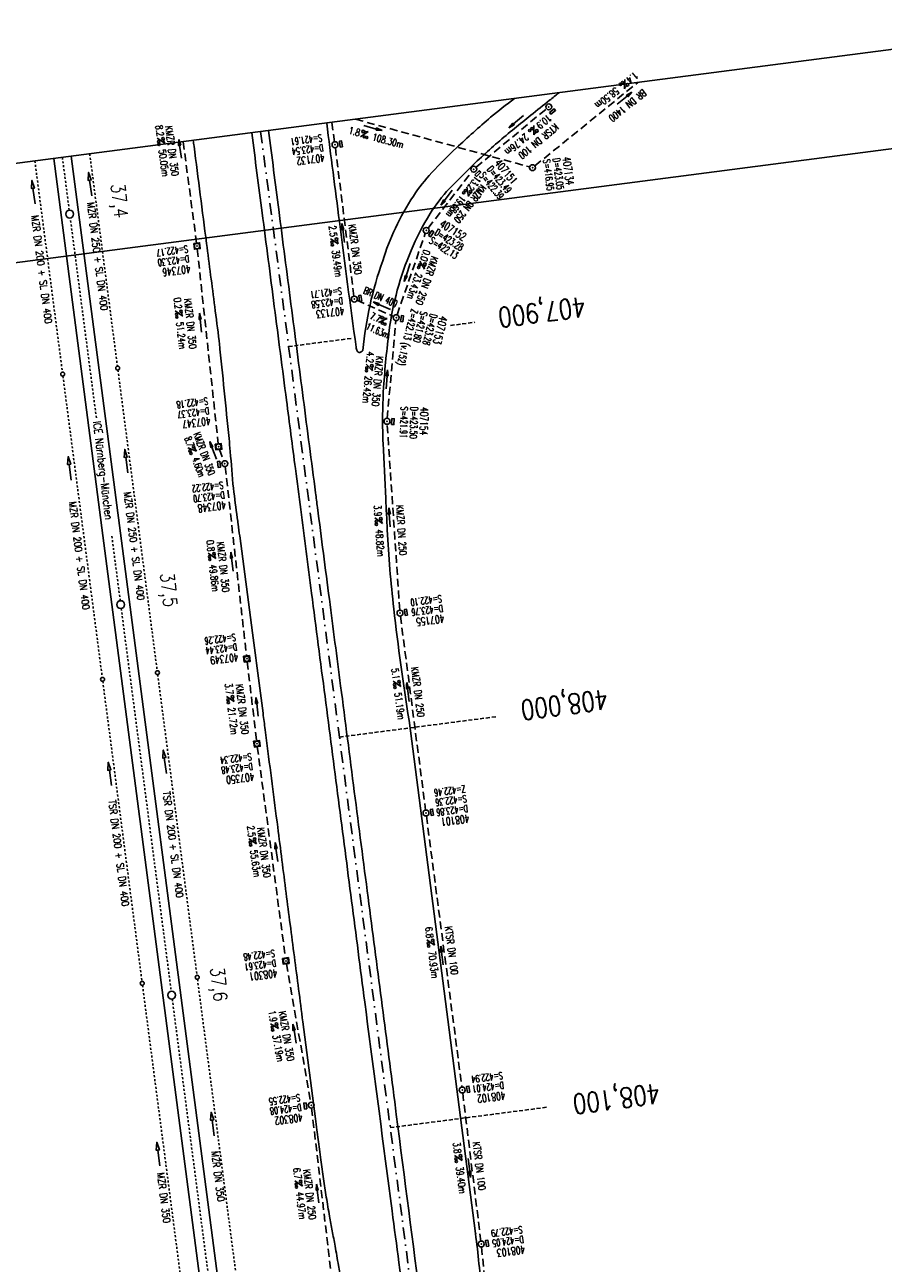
# Model space of a CAD drawing. Extents: x 446224 to 446787, y 446199 to 447379.
# Tile 6 of 6: x 446372 to 446590, y 447064 to 447379. Entities that reach past the tile are written whole.
import ezdxf
from ezdxf.enums import TextEntityAlignment as Align

# ---------------------------------------------------------------- set-up
doc = ezdxf.new("R2010")
doc.units = 0
doc.header["$LTSCALE"] = 2
doc.header["$MEASUREMENT"] = 0
for name, pattern in [('ACAD_ISO03W100', [0.5, 0.25, -0.25]), ('ACAD_ISO10W100W', [0.5, 0.25, -0.25]), ('AUSGEZOGEN', [0]), ('GESTRICH-X2', [1.5, 1, -0.5]), ('GESTRICHELT', [0.75, 0.5, -0.25]), ('STRICHPT-X3', [3, 1.5, -0.75, 0, -0.75])]:
    doc.linetypes.add(name, pattern=pattern)
doc.layers.get('0').update_dxf_attribs({"linetype": 'AUSGEZOGEN'})
for name, color, linetype in [('ACHSE', 250, 'STRICHPT-X3'), ('Bahnachse', 7, 'CONTINUOUS'), ('FBR', 8, 'CONTINUOUS'), ('Gleisachse', 7, 'CONTINUOUS'), ('HEKTOM', 250, 'GESTRICHELT'), ('KANAL', 7, 'GESTRICH-X2'), ('PFEIL', 7, 'CONTINUOUS'), ('PKT', 7, 'CONTINUOUS'), ('Planeinteilung', 6, 'CONTINUOUS'), ('RAHMEN', 250, 'AUSGEZOGEN'), ('SCHACHTNR', 6, 'CONTINUOUS'), ('SCHRIFT', 7, 'AUSGEZOGEN'), ('SCHSYMBOL', 7, 'AUSGEZOGEN'), ('TEXTO', 4, 'CONTINUOUS'), ('TEXTU', 4, 'CONTINUOUS'), ('Tiefenentwässerung', 15, 'CONTINUOUS')]:
    doc.layers.add(name, color=color, linetype=linetype)
doc.styles.add('ROMANS', font='romans.shx', dxfattribs={"width": 0.8})

# ---------------------------------------------------------------- blocks, each defined once
blk = doc.blocks.new('20')
blk.add_lwpolyline([(-0.75, -0.75), (0.75, -0.75), (0.75, 0.75), (-0.75, 0.75)], close=True)
blk.add_circle((0, 0), 0.676)
blk.add_point((0, 0))
blk = doc.blocks.new('PROM')
blk.add_line((1.57, 1.82), (0.02, 0.02))
for centre, radius in [((0.32, 1.51), 0.317), ((0.94, 0.29), 0.283), ((1.64, 0.29), 0.283)]:
    blk.add_circle(centre, radius)
blk.add_arc((0.99, 2.68), 1.03, 239.1414, 303.3549)
blk = doc.blocks.new('PFEIL2')
at = {"color": 0}
for p, q in [((0.88, 0), (-2.4, -0.01)), ((0.88, -0.27), (0.88, 0.28)), ((0.88, 0.28), (2.43, 0.01)), ((0.91, 0.27), (0.88, 0.26)), ((0.97, 0.26), (0.88, 0.25)), ((1.02, 0.25), (0.88, 0.23)), ((1.07, 0.24), (0.88, 0.21)), ((1.13, 0.23), (0.88, 0.19)), ((1.18, 0.22), (0.88, 0.17)), ((1.24, 0.21), (0.88, 0.15)), ((1.29, 0.21), (0.88, 0.14)), ((1.34, 0.2), (0.88, 0.12)), ((1.4, 0.19), (0.88, 0.1)), ((1.45, 0.18), (0.88, 0.08)), ((1.51, 0.17), (0.88, 0.06)), ((1.56, 0.16), (0.88, 0.04)), ((1.61, 0.15), (0.88, 0.02)), ((1.67, 0.14), (0.88, 0.01)), ((1.72, 0.13), (0.88, -0.01)), ((1.78, 0.12), (0.88, -0.03)), ((1.83, 0.11), (0.88, -0.05)), ((1.88, 0.1), (0.88, -0.07)), ((1.94, 0.09), (0.88, -0.09)), ((2.05, 0.08), (0.88, -0.12)), ((1.99, 0.08), (0.88, -0.11)), ((2.1, 0.07), (0.88, -0.14)), ((2.15, 0.06), (0.88, -0.16)), ((2.21, 0.05), (0.88, -0.18)), ((2.26, 0.04), (0.88, -0.2)), ((2.32, 0.03), (0.88, -0.22)), ((2.37, 0.02), (0.88, -0.23)), ((2.42, 0.01), (0.88, -0.25)), ((2.43, 0.01), (0.88, -0.27))]:
    blk.add_line(p, q, dxfattribs=at)
blk = doc.blocks.new('GST')
at = {"color": 0}
blk.add_circle((0, 0), 0.75, dxfattribs=at)
blk.add_point((0, 0), dxfattribs=at)
blk = doc.blocks.new('13')
blk.add_lwpolyline([(0.76, 1.22), (-0.75, 1.22), (-0.75, 1.8), (0.76, 1.8)], close=True)
at = {"rotation": 180}
blk.add_blockref('GST', (0, 0), dxfattribs=at)
blk = doc.blocks.new('10')
blk.add_blockref('GST', (0, 0))
blk = doc.blocks.new('17')
blk.add_lwpolyline([(-0.76, -1.22), (0.75, -1.22), (0.75, -1.8), (-0.76, -1.8)], close=True)
blk.add_blockref('GST', (0, 0))
blk = doc.blocks.new('1135420')
for q in [(0, 420), (0, 0)]:
    blk.add_line((0, 297), q)
at = {"layer": 'RAHMEN'}
blk.add_line((25, 415), (25, 5), dxfattribs=at)

msp = doc.modelspace()

# ---------------------------------------------------------------- linework, layer by layer
at = {"layer": 'ACHSE', "flags": 128}
msp.add_lwpolyline([(446432.19, 447351.79), (446439.3, 447297.23), (446444.65, 447256.12), (446452.2, 447198.07), (446465.11, 447098.9), (446481.25, 446974.95), (446487.7, 446925.37), (446497.38, 446850.99), (446500.61, 446826.21), (446502.69, 446810.23), (446503.84, 446801.41), (446507.12, 446776.63), (446510.46, 446751.85), (446513.87, 446727.09), (446517.33, 446702.33), (446517.99, 446697.7), (446520.84, 446677.58), (446524.35, 446652.82), (446527.86, 446628.07), (446531.36, 446603.32), (446541.89, 446529.06), (446552.41, 446454.8), (446558.73, 446410.24), (446566.45, 446355.79), (446583.99, 446232.03), (446584.69, 446227.06)], dxfattribs=at)
at = {"layer": 'Bahnachse', "linetype": 'ACAD_ISO10W100W'}
for points in [[(446381.83, 447345.23), (446383.57, 447331.84)], [(446396.78, 447230.7), (446409.48, 447133.53)], [(446409.74, 447131.54), (446422.43, 447034.37)]]:
    msp.add_lwpolyline(points, dxfattribs=at)
at = {"layer": 'Bahnachse', "linetype": 'ACAD_ISO10W100W', "flags": 128}
for points in [[(446390.46, 447279.12), (446383.83, 447329.86)], [(446396.53, 447232.68), (446394.37, 447249.17)]]:
    msp.add_lwpolyline(points, dxfattribs=at)
at = {"layer": 'Bahnachse', "linetype": 'Continuous'}
for centre in [(446383.68, 447330.85), (446396.63, 447231.69), (446409.59, 447132.53)]:
    msp.add_circle(centre, 1, dxfattribs=at)
at = {"layer": 'FBR'}
for points in [[(446507.92, 447361.65, -0.002616), (446505.58, 447359.73, -0.002682), (446500.84, 447355.95, 0.003035), (446496.66, 447352.6, 0.016446), (446488.25, 447345.31, 0.015979), (446480.1, 447337.27, 0.051607), (446475.24, 447330.98, 0.038665), (446470.39, 447321.57, 0.033029), (446466.9, 447311.49, 0.034064), (446464.85, 447301.35, 0.016565), (446463.43, 447286.88, 0.021234), (446463.18, 447275.54, 0.006769), (446463.28, 447272.62, 0.000573), (446463.95, 447258.64, 0.015763)], [(446496.65, 447360.18, 0.019926), (446490.59, 447355.42, 0.01211), (446481.93, 447347.66, 0.015864), (446475.66, 447341.38, 0.043014), (446470.98, 447335.42, 0.035051), (446466.43, 447327.31, 0.033926), (446463.19, 447319.02, 0.060562), (446458.13, 447296.24, 0.071252)], [(446429.93, 447351.49, -0.000082), (446432.57, 447331.2, -0.000074), (446435.66, 447307.38, 0.000173), (446438.75, 447283.56, 0.000044), (446441, 447266.22, 0.000008), (446442.36, 447255.82, 0.000037)], [(446434.19, 447352.05, -0.000257), (446436.79, 447331.97, 0.000333), (446439.89, 447307.98, 0.000089), (446443.01, 447284.02, -0.000071), (446446.13, 447260.06, -0.000002), (446446.61, 447256.38, -0.000021)], [(446458.13, 447296.24, -0.069341), (446457.71, 447295.84, -0.132444), (446457.42, 447295.73, -0.14394), (446456.96, 447295.81, -0.182476), (446456.7, 447296.09, -0.062171), (446456.43, 447297.09, -0.001999), (446452.19, 447328.95, -0.000017), (446448.96, 447353.97, -0.000104)], [(446415.06, 447349.56, 0.000002), (446415.26, 447348.07, 0.000016), (446416.85, 447335.74, -0.000001), (446418.45, 447323.41, -0.000146), (446420.53, 447307.32, -0.000272), (446421.63, 447298.7, -0.00647), (446421.71, 447298.05, -0.000174), (446424.15, 447273.89, -0.003297), (446424.47, 447270.57, -0.001172), (446425.26, 447261.22)], [(446426.25, 447253.72, 0.000019), (446425.26, 447261.22)], [(446463.95, 447258.64, 0.000328), (446464.35, 447250.65, 0.015763), (446466, 447230.66, 0.011025), (446469.89, 447202.25)], [(446442.36, 447255.82, 0.000016), (446445.12, 447234.6, 0.000037), (446448.54, 447208.36, -0.000024), (446451.96, 447182.12, -0.000162), (446455.29, 447156.44, 0.000113), (446458.63, 447130.77, 0.000251), (446458.95, 447128.32, -0.000012), (446465.58, 447077.76, -0.000381), (446467.29, 447064.63, -0.00017), (446471.1, 447035.19)], [(446446.61, 447256.38, -0.000015), (446449.64, 447233.06, -0.000021), (446452.5, 447211.09, -0.000156), (446455.98, 447184.21, 0.000149), (446459.47, 447157.33, 0.000208), (446462.85, 447131.4, -0.000137), (446466.23, 447105.47, -0.000079), (446466.64, 447102.26, 0.000005), (446472.97, 447053.52, 0.000193), (446473.44, 447049.89, 0.000049), (446475.29, 447035.71)], [(446439.68, 447150.52, -0.000431), (446438.66, 447158.43, 0.000203), (446436.52, 447175.2, 0.00008), (446433.68, 447197.23, 0.000651), (446433.33, 447199.93, 0.000033), (446432.79, 447204.09, 0.000007), (446430.1, 447224.53), (446426.86, 447249.12, 0.00007), (446426.46, 447252.12, 0.000004), (446426.25, 447253.72, 0.000004)]]:
    msp.add_lwpolyline(points, format="xyb", dxfattribs=at)
at = {"layer": 'FBR', "flags": 128}
msp.add_lwpolyline([(446469.89, 447202.25), (446486.77, 447071.99)], dxfattribs=at)
msp.add_lwpolyline([(446453.77, 447051.82, 0.003789), (446453.46, 447054.52, 0.007816), (446453.27, 447055.83, 0.000131), (446452.63, 447059.94, 0.002071), (446452.59, 447060.2, 0.001748), (446451.96, 447063.9, 0.001312), (446451.09, 447068.83, 0.004242), (446450.37, 447072.69, -0.004418), (446449.68, 447076.39, -0.00463), (446448.86, 447081.25, -0.00484), (446448.17, 447085.91, -0.000723), (446447.51, 447090.72, -0.001281), (446447.14, 447093.44, -0.000063), (446446.5, 447098.36, 0.000114), (446446.14, 447101.11), (446442.91, 447125.78, -0.000131), (446441.83, 447134.04, -0.000066), (446439.68, 447150.52)], format="xyb", dxfattribs=at)
at = {"layer": 'FBR'}
msp.add_arc((446232.34, 447038.79), 256.58, 3.9892, 7.4357, dxfattribs=at)
at = {"layer": 'Gleisachse', "linetype": 'Continuous'}
for p, q in [((446384.08, 447345.53), (446396.58, 447249.84)), ((446379.62, 447344.94), (446392.11, 447249.25)), ((446392.11, 447249.25), (446421.93, 447020.88)), ((446396.58, 447249.84), (446426.41, 447021.37))]:
    msp.add_line(p, q, dxfattribs=at)
at = {"layer": 'HEKTOM'}
for p, q in [((446480.43, 447302.57), (446486.57, 447303.37)), ((446439.28, 447297.22), (446455.16, 447299.28)), ((446452.22, 447198.06), (446491.91, 447203.22)), ((446465.1, 447098.9), (446504.79, 447104.06))]:
    msp.add_line(p, q, dxfattribs=at)
at = {"layer": 'KANAL'}
for p, q in [((446501.84, 447343.09), (446527.98, 447364.26)), ((446456.31, 447354.93), (446500.53, 447342.81)), ((446486.91, 447342.72), (446504.78, 447357.59)), ((446450.29, 447354.14), (446450.97, 447349.19)), ((446412.5, 447349.22), (446415.91, 447323.5)), ((446451.16, 447347.72), (446455.88, 447310)), ((446474.72, 447327.28), (446485.88, 447341.66)), ((446466.84, 447305.25), (446474, 447326)), ((446416.09, 447322), (446421.41, 447272.53)), ((446456.66, 447308.97), (446465.94, 447304.84)), ((446464.34, 447279), (446466.53, 447303.81)), ((446421.75, 447271.09), (446422.84, 447268.19)), ((446467.69, 447228.78), (446474.09, 447179.53)), ((446428.78, 447217.19), (446431.16, 447197.12)), ((446431.34, 447195.62), (446438.5, 447141.97)), ((446474.28, 447178.03), (446483.31, 447109.19)), ((446438.72, 447140.5), (446444.91, 447105.34)), ((446483.5, 447107.69), (446488.13, 447070.09)), ((446445.13, 447103.84), (446450.22, 447060.69)), ((446488.28, 447068.59), (446492.28, 447029.78))]:
    msp.add_line(p, q, dxfattribs=at)
at = {"layer": 'KANAL', "flags": 128}
for points in [[(446467.53, 447230.29), (446464.32, 447277.49)], [(446423.17, 447266.74), (446428.6, 447218.68)]]:
    msp.add_lwpolyline(points, dxfattribs=at)
at = {"layer": 'PKT'}
msp.add_point((446486.77, 447071.99), dxfattribs=at)
at = {"layer": 'Tiefenentwässerung', "linetype": 'ACAD_ISO03W100'}
for p, q in [((446388.77, 447346.14), (446395.81, 447292.25)), ((446374.84, 447344.32), (446381.84, 447290.71)), ((446406.04, 447213.92), (446416.01, 447137.57)), ((446392.09, 447212.23), (446402.05, 447136.02)), ((446402.18, 447135.03), (446412.18, 447058.47)), ((446416.14, 447136.58), (446426.14, 447060.02))]:
    msp.add_line(p, q, dxfattribs=at)
at = {"layer": 'Tiefenentwässerung', "linetype": 'Continuous'}
for points in [[(446374.88, 447333.44), (446374.35, 447337.4), (446374.74, 447337.46), (446374.08, 447339.39), (446373.95, 447337.35), (446374.35, 447337.4)], [(446389.29, 447335.49), (446388.75, 447339.46), (446389.15, 447339.51), (446388.48, 447341.44), (446388.35, 447339.4), (446388.75, 447339.46)], [(446398.45, 447265.15), (446397.92, 447269.12), (446398.31, 447269.17), (446397.65, 447271.1), (446397.52, 447269.06), (446397.92, 447269.12)], [(446384.1, 447263.32), (446383.57, 447267.29), (446383.97, 447267.34), (446383.3, 447269.27), (446383.17, 447267.24), (446383.57, 447267.29)], [(446408.26, 447188.83), (446407.72, 447192.79), (446408.12, 447192.85), (446407.46, 447194.77), (446407.33, 447192.74), (446407.72, 447192.79)], [(446394.31, 447185.73), (446393.77, 447189.69), (446394.17, 447189.75), (446393.5, 447191.68), (446393.37, 447189.64), (446393.77, 447189.69)], [(446420.42, 447096.85), (446419.88, 447100.82), (446420.28, 447100.87), (446419.61, 447102.8), (446419.48, 447100.76), (446419.88, 447100.82)], [(446406.62, 447089.23), (446406.08, 447093.19), (446406.48, 447093.25), (446405.81, 447095.18), (446405.68, 447093.14), (446406.08, 447093.19)]]:
    msp.add_lwpolyline(points, dxfattribs=at)
at = {"layer": 'Tiefenentwässerung', "linetype": 'ACAD_ISO03W100', "flags": 128}
for points in [[(446381.97, 447289.72), (446387.34, 447248.63), (446391.96, 447213.22)], [(446395.94, 447291.26), (446401.27, 447250.45), (446405.91, 447214.91)]]:
    msp.add_lwpolyline(points, dxfattribs=at)
at = {"layer": 'Tiefenentwässerung', "linetype": 'Continuous'}
for centre in [(446395.87, 447291.75), (446381.9, 447290.22), (446392.03, 447212.72), (446405.98, 447214.41), (446402.11, 447135.52), (446416.08, 447137.07)]:
    msp.add_circle(centre, 0.5, dxfattribs=at)

# ---------------------------------------------------------------- block references
at = {"layer": 'PFEIL'}
for p, rotation in [((446524.62, 447360.25), 38.98289999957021), ((446497.09, 447354.32), 219.7345000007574), ((446460.71, 447352.68), 344.6872999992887), ((446411.73, 447347.41), 97.57440000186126), ((446479.4, 447335.02), 232.1426000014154), ((446453.16, 447326.03), 97.1360000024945), ((446469.43, 447316.03), 250.9625000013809), ((446462.99, 447307.57), 156.0855000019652), ((446416.93, 447303.27), 96.13539999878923), ((446464.23, 447288.89), 84.92479999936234), ((446420.11, 447270.83), 110.3011000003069), ((446464.93, 447253.82), 93.88570000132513), ((446424.9, 447242.6), 96.44619999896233), ((446469.61, 447209.49), 97.40929999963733), ((446431.3, 447205.72), 96.73820000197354), ((446436.19, 447168.88), 97.59249999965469), ((446478.26, 447142.6), 97.46939999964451), ((446440.82, 447122.74), 99.98000000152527), ((446485.21, 447088.65), 277.0199999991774), ((446446.67, 447082.15), 96.71669999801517)]:
    msp.add_blockref('PFEIL2', p, dxfattribs=dict(at, rotation=rotation))
at = {"layer": 'Planeinteilung', "linetype": 'Continuous', "rotation": 277.4163263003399}
msp.add_blockref('1135420', (446224.11, 447324.7), dxfattribs=at)
at = {"layer": 'SCHSYMBOL'}
for name, p, rotation in [('13', (446505.37, 447358.06), 219.6225042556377), ('13', (446451.07, 447348.46), 277.4164000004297), ('13', (446486.33, 447342.24), 223.4578619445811), ('10', (446501.25, 447342.63), 277.4164000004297), ('13', (446474.25, 447326.7), 236.6280602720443), ('20', (446416.02, 447322.74), 277.4164000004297), ('13', (446455.98, 447309.27), 277.4164000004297), ('13', (446466.61, 447304.55), 260.6762839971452), ('13', (446464.27, 447278.24), 266.9646162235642), ('20', (446421.49, 447271.8), 277.4164000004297), ('17', (446423.09, 447267.48), 277.4164000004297), ('13', (446467.58, 447229.54), 277.4164000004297), ('20', (446428.69, 447217.93), 277.4164000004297), ('20', (446431.24, 447196.37), 277.4164000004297), ('13', (446474.18, 447178.78), 277.4164000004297), ('20', (446438.59, 447141.23), 277.4164000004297), ('13', (446483.4, 447108.45), 277.4164000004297), ('17', (446445.03, 447104.6), 277.4164000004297), ('13', (446488.22, 447069.34), 277.4164000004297)]:
    msp.add_blockref(name, p, dxfattribs=dict(at, rotation=rotation))
at = {"layer": 'TEXTU'}
for p, rotation in [((446524.66, 447365.06), 218.9829000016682), ((446457.5, 447350.44), 344.6872999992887), ((446501.62, 447353.34), 219.7344999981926), ((446405.87, 447350.13), 277.5744000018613), ((446484.53, 447337.71), 232.1426000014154), ((446449.91, 447324.62), 277.1360000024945), ((446472.58, 447318.92), 250.9625000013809), ((446410.44, 447306.33), 276.1353999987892), ((446462.13, 447303.3), 336.0855000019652), ((446458.94, 447292.76), 264.9247999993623), ((446413.66, 447271.5), 290.3011000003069), ((446461.19, 447253.72), 273.8857000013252), ((446418.8, 447244.75), 276.4461999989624), ((446465.8, 447212.24), 277.4092999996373), ((446423.49, 447208.42), 276.7382000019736), ((446429.14, 447172.25), 277.5924999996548), ((446474.37, 447146.56), 277.4693999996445), ((446434.67, 447125.27), 279.9800000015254), ((446481.41, 447091.88), 277.0199999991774), ((446440.82, 447085.39), 276.7166999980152)]:
    msp.add_blockref('PROM', p, dxfattribs=dict(at, rotation=rotation))

# ---------------------------------------------------------------- texts
at = {"layer": 'Bahnachse', "linetype": 'Continuous', "style": 'ROMANS', "width": 0.8337}
for s, p in [('37,4', (446394.13, 447338.41)), ('37,5', (446406.65, 447239.59)), ('37,6', (446419.37, 447139.46))]:
    msp.add_text(s, height=3.5, rotation=276.3016, dxfattribs=at).set_placement(p)
at = {"layer": 'HEKTOM', "style": 'ROMANS', "width": 0.8}
for s, p in [('407,900', (446514.36, 447309.85)), ('408,000', (446520.11, 447210.19)), ('408,100', (446533.32, 447110.13))]:
    msp.add_text(s, height=5, rotation=187.4164, dxfattribs=at).set_placement(p)
at = {"layer": 'SCHACHTNR', "style": 'ROMANS'}
for s, height, rotation, width, p in [('S=421.61', 1.8, 187.4164, 0.6, (446447.7, 447351.13)), ('D=423.54', 1.8, 187.4164, 0.6, (446448.05, 447348.63)), ('407132', 2, 187.4164, 0.7, (446448.36, 447346.16)), ('407134', 2, 277.4164, 0.7, (446508.85, 447345.25)), ('D=423.49', 1.8, 309.697, 0.6, (446489.55, 447342.13)), ('407151', 2, 309.697, 0.7, (446491.47, 447343.71)), ('S=416.95', 1.8, 277.4164, 0.6, (446503.91, 447344.63)), ('D=423.05', 1.8, 277.4164, 0.6, (446506.38, 447344.94)), ('S=422.39', 1.8, 309.697, 0.6, (446487.63, 447340.55)), ('D=423.28', 1.8, 327.9549, 0.6, (446476.15, 447325.7)), ('407152', 2, 327.9549, 0.7, (446477.48, 447327.81)), ('S=422.13', 1.8, 327.9549, 0.6, (446474.83, 447323.6)), ('S=422.17', 1.8, 187.4164, 0.6, (446413.64, 447322.91)), ('D=423.30', 1.8, 187.4164, 0.6, (446413.95, 447320.41)), ('407346', 2, 187.4164, 0.7, (446414.26, 447317.94)), ('S=421.71', 1.8, 187.4164, 0.6, (446452.68, 447312.26)), ('D=423.58', 1.8, 187.4164, 0.6, (446452.99, 447309.76)), ('407133', 2, 187.4164, 0.7, (446453.34, 447307.29)), ('Z=422.13 (v.152)', 1.8, 255.8909, 0.6, (446470.43, 447306.88)), ('S=421.80', 1.8, 255.8909, 0.6, (446472.85, 447306.3)), ('D=423.28', 1.8, 255.8909, 0.6, (446475.29, 447305.67)), ('407153', 2, 255.8909, 0.7, (446477.7, 447305.06)), ('S=422.18', 1.8, 187.4164, 0.6, (446418.69, 447284.32)), ('D=423.37', 1.8, 187.4164, 0.6, (446419.03, 447281.82)), ('407347', 2, 187.4164, 0.7, (446419.34, 447279.35)), ('S=421.91', 1.8, 268.4225, 0.6, (446467.78, 447282)), ('D=423.50', 1.8, 268.4225, 0.6, (446470.3, 447281.92)), ('407154', 2, 268.4225, 0.7, (446472.79, 447281.88)), ('S=422.22', 1.8, 187.4164, 0.6, (446422.6, 447262.95)), ('D=423.70', 1.8, 187.4164, 0.6, (446422.94, 447260.45)), ('407348', 2, 187.4164, 0.7, (446423.25, 447257.98)), ('S=422.10', 1.8, 187.4164, 0.6, (446478.09, 447234.13)), ('D=423.76', 1.8, 187.4164, 0.6, (446478.4, 447231.66)), ('407155', 2, 187.4164, 0.7, (446478.71, 447229.16)), ('S=422.26', 1.8, 187.4164, 0.6, (446425.78, 447224.34)), ('D=423.44', 1.8, 187.4164, 0.6, (446426.13, 447221.87)), ('407349', 2, 187.4164, 0.7, (446426.44, 447219.37)), ('S=422.34', 1.8, 187.4164, 0.6, (446429.8, 447194)), ('D=423.48', 1.8, 187.4164, 0.6, (446430.11, 447191.53)), ('407350', 2, 187.4164, 0.7, (446430.45, 447189.03)), ('Z=422.46', 1.8, 187.4164, 0.6, (446484.1, 447185.81)), ('S=422.36', 1.8, 187.4164, 0.6, (446484.41, 447183.34)), ('D=423.86', 1.8, 187.4164, 0.6, (446484.72, 447180.84)), ('408101', 2, 187.4164, 0.7, (446485.07, 447178.38)), ('S=422.48', 1.8, 187.4164, 0.6, (446435.69, 447144.09)), ('D=423.61', 1.8, 187.4164, 0.6, (446436.03, 447141.59)), ('408301', 2, 187.4164, 0.7, (446436.34, 447139.12)), ('S=422.94', 1.8, 187.4164, 0.6, (446493.57, 447113.05)), ('D=424.01', 1.8, 187.4164, 0.6, (446493.88, 447110.58)), ('S=422.55', 1.8, 187.4164, 0.6, (446442.13, 447107.44)), ('408102', 2, 187.4164, 0.7, (446494.23, 447108.08)), ('D=424.08', 1.8, 187.4164, 0.6, (446442.47, 447104.97)), ('408302', 2, 187.4164, 0.7, (446442.78, 447102.5)), ('S=422.79', 1.8, 187.4164, 0.6, (446498.6, 447073.93)), ('D=424.05', 1.8, 187.4164, 0.6, (446498.91, 447071.46)), ('408103', 2, 187.4164, 0.7, (446499.25, 447068.96))]:
    msp.add_text(s, height=height, rotation=rotation, dxfattribs=dict(at, width=width)).set_placement(p)
at = {"layer": 'SCHRIFT', "style": 'ROMANS', "width": 0.8}
msp.add_text('ICE Nürnberg-München', height=2, rotation=277.0864, dxfattribs=at).set_placement((446389.61, 447278.15))
at = {"layer": 'TEXTO', "style": 'ROMANS'}
for s, rotation, width, p in [('BR DN 1400', 218.9829, 0.75, (446524.85, 447359.11)), ('KMZR DN 350', 277.5744, 0.75, (446408.77, 447346.78)), ('KTSR DN 100', 219.7345, 0.75, (446502.19, 447350.03)), ('KMZR DN 250', 232.1426, 0.6, (446484.65, 447333.97)), ('KMZR DN 350', 277.136, 0.75, (446455.29, 447321.78)), ('KMZR DN 250', 250.9625, 0.75, (446473.6, 447314.22)), ('BR DN 400', 336.0855, 0.6, (446462.26, 447308.95)), ('KMZR DN 350', 276.1354, 0.75, (446413.43, 447302.92)), ('KMZR DN 350', 264.9248, 0.75, (446460.98, 447288.48)), ('KMZR DN 350', 290.3011, 0.6, (446417.02, 447269.69)), ('KMZR DN 250', 273.8857, 0.75, (446467.03, 447250.52)), ('KMZR DN 350', 276.4462, 0.75, (446421.78, 447241.14)), ('KMZR DN 250', 277.4093, 0.75, (446471.21, 447209.4)), ('KMZR DN 350', 276.7382, 0.75, (446426.63, 447205.02)), ('KMZR DN 350', 277.5925, 0.75, (446432.12, 447168.62)), ('KTSR DN 100', 277.4694, 0.75, (446479.78, 447143.75)), ('KMZR DN 350', 279.98, 0.75, (446437.88, 447121.98)), ('KTSR DN 100', 277.02, 0.75, (446486.81, 447089.03)), ('KMZR DN 250', 276.7167, 0.75, (446443.73, 447081.83))]:
    msp.add_text(s, height=1.8, rotation=rotation, dxfattribs=dict(at, width=width)).set_placement(p, align=Align.CENTER)
at = {"layer": 'TEXTU', "style": 'ROMANS'}
for s, rotation, width, p in [('1.4', 218.9829, 0.75, (446527.16, 447367.09)), ('58.50m', 218.9829, 0.75, (446522.31, 447363.19)), ('10.9', 219.7345, 0.75, (446505.14, 447356.26)), ('8.2', 277.5744, 0.75, (446405.45, 447353.33)), ('1.8', 344.6873, 0.75, (446454.38, 447351.31)), ('108.30m', 344.6873, 0.75, (446460.38, 447349.65)), ('24.76m', 219.7345, 0.75, (446499.33, 447351.42)), ('50.05m', 277.5744, 0.75, (446406.27, 447347.14)), ('13.2', 232.1426, 0.6, (446486.79, 447340.6)), ('19.68m', 232.1426, 0.6, (446482.95, 447335.67)), ('2.5', 277.136, 0.75, (446449.51, 447327.81)), ('39.49m', 277.136, 0.75, (446450.29, 447321.66)), ('0.0', 250.9625, 0.75, (446473.62, 447321.97)), ('23.43m', 250.9625, 0.75, (446471.59, 447316.09)), ('0.2', 276.1354, 0.75, (446410.1, 447309.54)), ('7.7', 336.0855, 0.6, (446459.77, 447304.35)), ('51.24m', 276.1354, 0.75, (446410.75, 447303.35)), ('11.63m', 336.0855, 0.6, (446458.72, 447301.68)), ('4.2', 264.9248, 0.75, (446459.21, 447295.98)), ('26.42m', 264.9248, 0.75, (446458.68, 447289.79)), ('8.7', 290.3011, 0.6, (446412.77, 447273.93)), ('4.60m', 290.3011, 0.6, (446414.71, 447268.68)), ('3.9', 273.8857, 0.75, (446460.96, 447256.92)), ('0.8', 276.4462, 0.75, (446418.43, 447247.96)), ('48.82m', 273.8857, 0.75, (446461.39, 447250.73)), ('49.86m', 276.4462, 0.75, (446419.12, 447241.77)), ('5.1', 277.4093, 0.75, (446465.4, 447215.44)), ('3.7', 276.7382, 0.75, (446423.1, 447211.63)), ('51.19m', 277.4093, 0.75, (446466.18, 447209.25)), ('21.72m', 276.7382, 0.75, (446423.85, 447205.45)), ('2.5', 277.5925, 0.75, (446428.72, 447175.44)), ('55.63m', 277.5925, 0.75, (446429.53, 447169.26)), ('6.8', 277.4694, 0.75, (446473.97, 447149.75)), ('70.93m', 277.4694, 0.75, (446474.75, 447143.59)), ('1.9', 279.98, 0.75, (446434.13, 447128.45)), ('37.19m', 279.98, 0.75, (446435.19, 447122.32)), ('3.8', 277.02, 0.75, (446481.03, 447095.09)), ('6.7', 276.7167, 0.75, (446440.44, 447088.58)), ('39.40m', 277.02, 0.75, (446481.78, 447088.91)), ('44.97m', 276.7167, 0.75, (446441.16, 447082.42))]:
    msp.add_text(s, height=1.8, rotation=rotation, dxfattribs=dict(at, width=width)).set_placement(p)
at = {"layer": 'Tiefenentwässerung', "linetype": 'Continuous', "style": 'ROMANS', "width": 0.8337}
for s, p in [('MZR DN 250 + SL DN 400', (446388.09, 447333.73)), ('MZR DN 200 + SL DN 400', (446373.91, 447330.41)), ('MZR DN 200 + SL DN 400', (446383.48, 447257.74)), ('MZR DN 250 + SL DN 400', (446397.41, 447260.17)), ('TSR DN 200 + SL DN 400', (446393.54, 447181.94)), ('TSR DN 200 + SL DN 400', (446407.33, 447184.12)), ('MZR DN 350', (446419.65, 447092.81)), ('MZR DN 350', (446405.88, 447087.35))]:
    msp.add_text(s, height=1.8, rotation=277.3, dxfattribs=at).set_placement(p)

doc.saveas('drawing.dxf')
